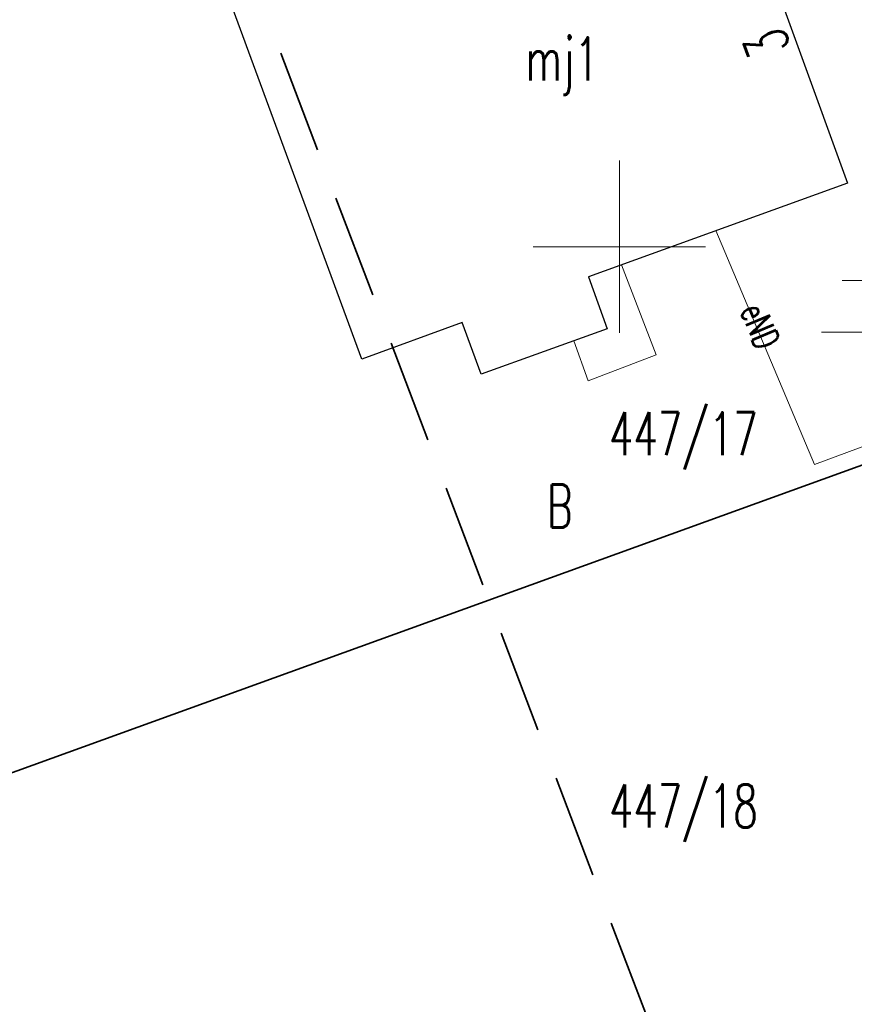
# Model space of a CAD drawing. Header units: metres. Extents: x 6485648 to 6486149, y 5958091 to 5958416.
# Tile 4 of 14: x 6485733 to 6485757, y 5958228 to 5958257. Entities that reach past the tile are written whole.
import ezdxf
from ezdxf import colors
from ezdxf.entities.mleader import LeaderData, LeaderLine
from ezdxf.math import Vec2, Vec3

# ---------------------------------------------------------------- set-up
doc = ezdxf.new("R2010")
doc.units = ezdxf.units.M
doc.header["$MEASUREMENT"] = 0
doc.linetypes.add('L_0_04', pattern=[1.5, 1, -0.5])
for name, color, linetype, lineweight in [('210_OZNACZENIE_UzYTKU', 8, 'CONTINUOUS', 13), ('211_NR_DZIAlKI', 7, 'CONTINUOUS', 25), ('217_GRANICA_KONTURU_KLASYFIKCYJNEGO', 8, 'CONTINUOUS', 13), ('218_GRANICA_UzYTKU', 8, 'CONTINUOUS', 13), ('219_LINIA_GRANICY', 3, 'CONTINUOUS', 35), ('238_PUNKT_ADRESOWY_BUDYNKU', 8, 'CONTINUOUS', 13), ('312_BUDYNEK__POWIERZCHNIA_', 8, 'CONTINUOUS', 30), ('312_NUMER_EWIDENCYJNY_BUDYNKU_ATR124', 8, 'CONTINUOUS', 13), ('352_SCHODY__POWIERZCHNIA_', 8, 'CONTINUOUS', 13), ('E_proj_osĹ‚ona r. dz._opis', 204, 'CONTINUOUS', 9), ('PRZEWoD_ELEKTROENERGETYCZNY__LINIA_', 1, 'CONTINUOUS', 13), ('PRZEWoD_ELEKTROENERGETYCZNY__LINIA__ATR1', 1, 'CONTINUOUS', 13), ('siatka', 8, 'CONTINUOUS', 13), ('ZAKRES', 190, 'L_0_04', 35)]:
    doc.layers.add(name, color=color, linetype=linetype, lineweight=lineweight)
doc.styles.add('Narrow', font='ARIALN.TTF', dxfattribs={"height": 2})
doc.styles.get("Standard").update_dxf_attribs({"font": 'simplex.shx'})

msp = doc.modelspace()

# ---------------------------------------------------------------- linework, layer by layer
at = {"layer": '217_GRANICA_KONTURU_KLASYFIKCYJNEGO', "flags": 128}
msp.add_lwpolyline([(6485764.95, 5958246.53), (6485722.01, 5958230.99)], dxfattribs=at)
at = {"layer": '218_GRANICA_UzYTKU', "flags": 128}
msp.add_lwpolyline([(6485722.01, 5958230.99), (6485764.95, 5958246.53)], dxfattribs=at)
at = {"layer": '219_LINIA_GRANICY', "flags": 128}
msp.add_lwpolyline([(6485764.95, 5958246.53), (6485722.01, 5958230.99)], dxfattribs=at)
at = {"layer": '312_BUDYNEK__POWIERZCHNIA_', "flags": 128}
for points in [[(6485753.81, 5958259.57), (6485756.62, 5958251.85)], [(6485742.53, 5958246.74), (6485738.36, 5958258.08)], [(6485756.62, 5958251.85), (6485749.1, 5958249.13)], [(6485749.1, 5958249.13), (6485749.65, 5958247.62)], [(6485745.44, 5958247.8), (6485742.53, 5958246.74)], [(6485745.99, 5958246.3), (6485745.44, 5958247.8)], [(6485749.65, 5958247.62), (6485745.99, 5958246.3)]]:
    msp.add_lwpolyline(points, dxfattribs=at)
at = {"layer": '352_SCHODY__POWIERZCHNIA_', "flags": 128}
msp.add_lwpolyline([(6485748.68, 5958247.27), (6485749.65, 5958247.62), (6485749.1, 5958249.13), (6485750.06, 5958249.48), (6485751.07, 5958246.86), (6485749.09, 5958246.11)], dxfattribs=at)
msp.add_lwpolyline([(6485748.68, 5958247.27), (6485749.65, 5958247.62), (6485749.1, 5958249.13), (6485750.06, 5958249.48), (6485751.07, 5958246.86), (6485749.09, 5958246.11)], close=True, dxfattribs=at)
at = {"layer": 'PRZEWoD_ELEKTROENERGETYCZNY__LINIA_', "flags": 128}
msp.add_lwpolyline([(6485765.29, 5958246.65), (6485765.01, 5958247.15), (6485755.66, 5958243.68), (6485752.8, 5958250.47)], dxfattribs=at)
at = {"layer": 'siatka', "flags": 128}
for points in [[(6485750, 5958247.5), (6485750, 5958252.5)], [(6485747.5, 5958250), (6485752.5, 5958250)]]:
    msp.add_lwpolyline(points, dxfattribs=at)
at = {"layer": 'ZAKRES', "ltscale": 3, "flags": 128}
msp.add_lwpolyline([(6485774.1, 5958196.1), (6485811.9, 5958209.1), (6485760.1, 5958357.9), (6485716, 5958341.7), (6485708.4, 5958339.3), (6485764.3, 5958192.1)], close=True, dxfattribs=at)

# ---------------------------------------------------------------- texts
at = {"layer": '210_OZNACZENIE_UzYTKU', "width": 0.66}
msp.add_text('B', height=1.25, dxfattribs=at).set_placement((6485747.9, 5958241.85))
at = {"layer": '211_NR_DZIAlKI', "width": 0.66}
for s, p in [('447/17', (6485749.7, 5958243.95)), ('447/18', (6485749.7, 5958233.15))]:
    msp.add_text(s, height=1.25, dxfattribs=at).set_placement(p)
at = {"layer": '238_PUNKT_ADRESOWY_BUDYNKU', "width": 0.66}
msp.add_text('3', height=1.25, rotation=470.8, dxfattribs=at).set_placement((6485754.98, 5958255.79))
at = {"layer": '312_NUMER_EWIDENCYJNY_BUDYNKU_ATR124', "width": 0.66}
msp.add_text('mj1', height=1.25, dxfattribs=at).set_placement((6485747.28, 5958254.83))
at = {"layer": 'PRZEWoD_ELEKTROENERGETYCZNY__LINIA__ATR1', "width": 0.66}
msp.add_text('eND', height=0.75, rotation=292.6, dxfattribs=at).set_placement((6485753.49, 5958248.15))

# ---------------------------------------------------------------- next in the draw order: leaders
at = {"layer": 'E_proj_osĹ‚ona r. dz._opis'}
ml = msp.add_multileader_mtext('Standard', dxfattribs=at)
ml.set_content('\\fArial Narrow|b0|i1|c238|p34;\\W0.8;A58PS -1,5m ', color=256, style='Narrow')
ml.set_leader_properties(color=256, linetype='CONTINUOUS', lineweight=-1)
ml.build(insert=Vec2(0, 0))
ml.multileader.update_dxf_attribs({"has_dogleg": 0, "text_left_attachment_type": 6, "text_right_attachment_type": 6, "dogleg_length": 0.274, "arrow_head_size": 0.572})
ctx = ml.context
ctx.base_point, ctx.char_height, ctx.arrow_head_size, ctx.landing_gap_size, ctx.plane_origin = Vec3(6485758.744, 5958249.022), 0.9144, 0.572, 0.381, Vec3(6485796.954, 5958248.316)
ctx.left_attachment, ctx.right_attachment, ctx.text_align_type = 6, 6, 1
notes = []
notes.append((ctx, [(0, (1, 1, 0), (6485764.751, 5958249.022), (-1, 0), 0.274, [(0, [(6485766.35, 5958246.197)], 0, [])])]))
ctx.mtext.insert, ctx.mtext.alignment, ctx.mtext.line_spacing_factor, ctx.mtext.line_spacing_style = Vec3(6485761.61, 5958250.122), 2, 0.9, 2
ctx.mtext.has_bg_fill, ctx.mtext.bg_color, ctx.mtext.bg_scale_factor, ctx.mtext.bg_transparency, ctx.mtext.use_window_bg_color = 1, -1073741824, 1.1, 0, 1
for ctx, leaders in notes:
    for number, flags, end, landing, length, lines in leaders:
        leader = LeaderData()
        leader.index, (leader.has_last_leader_line, leader.has_dogleg_vector, leader.attachment_direction) = number, flags
        leader.last_leader_point, leader.dogleg_vector, leader.dogleg_length = Vec3(end), Vec3(landing), length
        for number, points, colour, breaks in lines:
            line = LeaderLine()
            line.index, line.vertices, line.color, line.breaks = number, Vec3.list(points), colors.encode_raw_color(colour), breaks
            leader.lines.append(line)
        ctx.leaders.append(leader)

# ---------------------------------------------------------------- next in the draw order: leaders
ml = msp.add_multileader_mtext('Standard', dxfattribs=at)
ml.set_content('\\fArial Narrow|b0|i1|c238|p34;\\W0.8;A58PS -1,5m ', color=256, style='Narrow')
ml.set_leader_properties(color=256, linetype='CONTINUOUS', lineweight=-1)
ml.build(insert=Vec2(0, 0))
ml.multileader.update_dxf_attribs({"has_dogleg": 0, "text_left_attachment_type": 6, "text_right_attachment_type": 6, "dogleg_length": 0.274, "arrow_head_size": 0.572})
ctx = ml.context
ctx.base_point, ctx.char_height, ctx.arrow_head_size, ctx.landing_gap_size, ctx.plane_origin = Vec3(6485758.139, 5958247.52), 0.9144, 0.572, 0.381, Vec3(6485796.349, 5958246.814)
ctx.left_attachment, ctx.right_attachment, ctx.text_align_type = 6, 6, 1
notes = []
notes.append((ctx, [(0, (1, 1, 0), (6485764.146, 5958247.52), (-1, 0), 0.274, [(0, [(6485765.79, 5958245.988)], 0, [])])]))
ctx.mtext.insert, ctx.mtext.alignment, ctx.mtext.line_spacing_factor, ctx.mtext.line_spacing_style = Vec3(6485761.006, 5958248.62), 2, 0.9, 2
ctx.mtext.has_bg_fill, ctx.mtext.bg_color, ctx.mtext.bg_scale_factor, ctx.mtext.bg_transparency, ctx.mtext.use_window_bg_color = 1, -1073741824, 1.1, 0, 1
for ctx, leaders in notes:
    for number, flags, end, landing, length, lines in leaders:
        leader = LeaderData()
        leader.index, (leader.has_last_leader_line, leader.has_dogleg_vector, leader.attachment_direction) = number, flags
        leader.last_leader_point, leader.dogleg_vector, leader.dogleg_length = Vec3(end), Vec3(landing), length
        for number, points, colour, breaks in lines:
            line = LeaderLine()
            line.index, line.vertices, line.color, line.breaks = number, Vec3.list(points), colors.encode_raw_color(colour), breaks
            leader.lines.append(line)
        ctx.leaders.append(leader)

doc.saveas('drawing.dxf')
